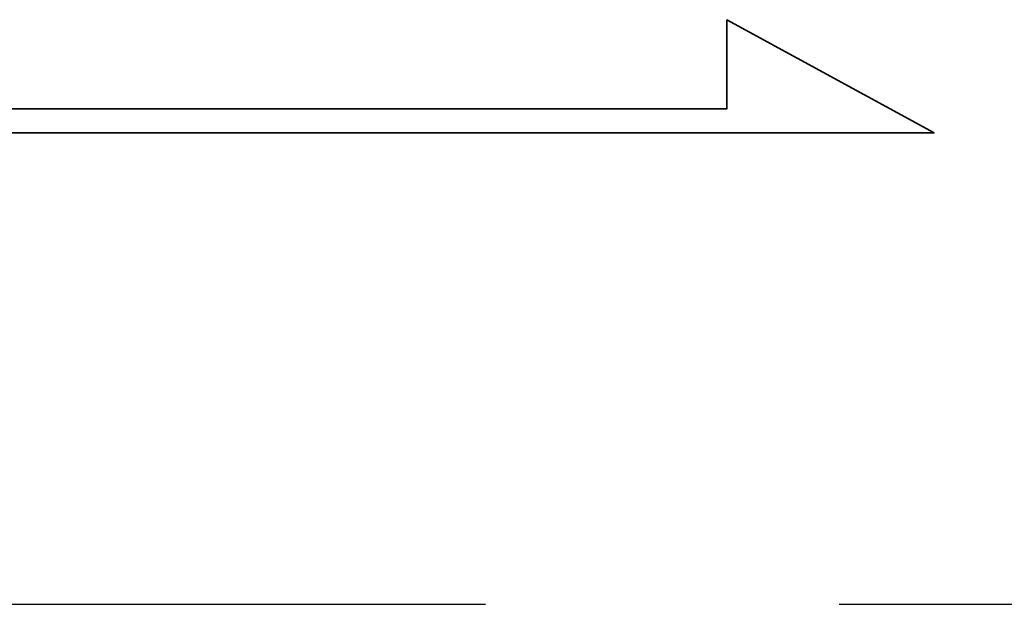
# Model space of a CAD drawing. Header units: millimetres. Extents: x -66 to 167, y -61 to 87.
# Tile 40 of 46: x 109.98 to 112.07, y 0 to 1.24. Entities that reach past the tile are written whole.
import ezdxf

# ---------------------------------------------------------------- set-up
doc = ezdxf.new("R2010")
doc.units = ezdxf.units.MM
doc.linetypes.add('CENTER', pattern=[2, 1.25, -0.25, 0.25, -0.25])
for name, color, linetype in [('CL', 1, 'CENTER'), ('DIM', 4, 'Continuous'), ('layer 1', 7, 'Continuous')]:
    doc.layers.add(name, color=color, linetype=linetype)

# ---------------------------------------------------------------- blocks, each defined once
blk = doc.blocks.new('TBI MOTION logo(完整正式版)')
at = {"layer": 'layer 1', "color": 22, "lineweight": 35}
blk.add_open_spline([(75.90875, -9.47875), (75.90875, -9.47875), (75.90875, -12.28625), (75.90875, -12.28625), (75.90875, -12.28625), (75.90875, -12.28625), (75.90875, -12.47875), (75.90875, -12.47875), (75.90875, -12.47875), (75.90875, -12.47875), (75.71625, -12.47875), (75.71625, -12.47875), (75.71625, -12.47875), (75.71625, -12.47875), (-88.32875, -12.47875), (-88.32875, -12.47875), (-88.32875, -12.47875), (-88.32875, -12.47875), (-88.32875, -13.29375), (-88.32875, -13.29375), (-88.32875, -13.29375), (-88.32875, -13.29375), (82.89125, -13.29375), (82.89125, -13.29375), (82.89125, -13.29375), (82.89125, -13.29375), (75.90875, -9.47875), (75.90875, -9.47875)], degree=3, knots=[0, 0, 0, 0, 0.14285714, 0.14285714, 0.14285714, 0.14285714, 0.28571429, 0.28571429, 0.28571429, 0.28571429, 0.42857143, 0.42857143, 0.42857143, 0.42857143, 0.57142857, 0.57142857, 0.57142857, 0.57142857, 0.71428571, 0.71428571, 0.71428571, 0.71428571, 0.85714286, 0.85714286, 0.85714286, 0.85714286, 1, 1, 1, 1], dxfattribs=at)

msp = doc.modelspace()

# ---------------------------------------------------------------- linework, layer by layer
at = {"layer": 'CL', "color": 7, "ltscale": 3}
msp.add_line((77.2209, 0), (144.2209, 0), dxfattribs=at)

# ---------------------------------------------------------------- block references
at = {"layer": 'DIM', "color": 7, "xscale": 0.0629685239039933, "yscale": 0.0629685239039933, "zscale": 0.0629685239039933}
msp.add_blockref('TBI MOTION logo(完整正式版)', (106.7029, 1.8367), dxfattribs=at)

doc.saveas('drawing.dxf')
